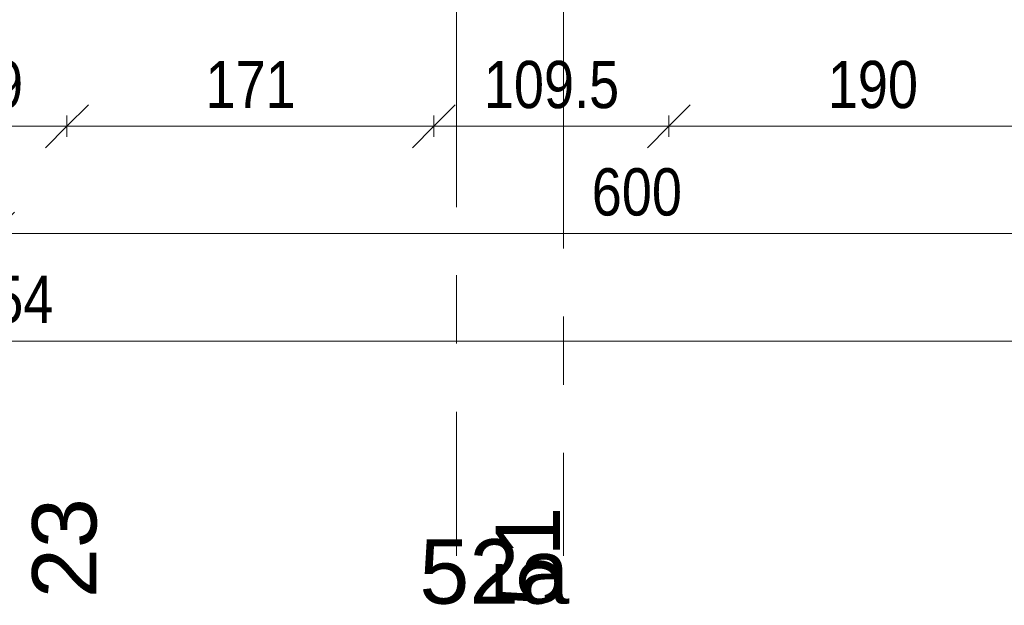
# Model space of a CAD drawing. Header units: centimetres. Extents: x -1737 to 22393, y -8842 to 3760.
# Tile 4 of 44: x 0 to 459, y 0 to 273. Entities that reach past the tile are written whole.
import ezdxf

# ---------------------------------------------------------------- set-up
doc = ezdxf.new("R2010")
doc.units = ezdxf.units.CM
doc.linetypes.add('Oś', pattern=[222.25, 127, -31.75, 31.75, -31.75])
for name, color, linetype, lineweight in [('A-ANNO-DIMS', 211, 'Continuous', 13), ('A-ANNO-DIMS-100', 211, 'Continuous', 13), ('S-GRID', 1, 'Continuous', 13), ('S-GRID-IDEN', 1, 'Continuous', 13)]:
    doc.layers.add(name, color=color, linetype=linetype, lineweight=lineweight)
doc.styles.add('Arial Narrow_1', font='ARIALN.TTF', dxfattribs={"height": 22})
doc.styles.add('Arial_1', font='arial.ttf', dxfattribs={"height": 30})
doc.dimstyles.new('Diagonal_1_100__0_1_', dxfattribs={"dimscale": 30.48, "dimtxt": 22.515481, "dimasz": 0.656168, "dimexe": 0.164042, "dimexo": 0.0625, "dimgap": 0.065617, "dimtad": 1, "dimdec": 1, "dimrnd": 0.1, "dimdsep": 46, "dimtxsty": 'Arial Narrow_1', "dimblk1": 'OBLIQUE', "dimblk2": 'OBLIQUE', "dimsah": 1, "dimcen": 0.09, "dimazin": 0, "dimtfac": 1, "dimtdec": 4, "dimtix": 1, "dimtmove": 0, "dimatfit": 3, "dimfxl": 0.164042, "dimfxlon": 1, "dimtvp": 1, "dimtolj": 1, "dimtzin": 0, "dimarcsym": 2})

# ---------------------------------------------------------------- blocks, each defined once
blk = doc.blocks.new('Pawilon F_rvt-1-3_piętro I __3_90 m_ - stan istniejący')
at = {"layer": 'S-GRID', "linetype": 'Oś'}
blk.add_line((253.38, 515.63), (253.38, 23.18), dxfattribs=at)
at = {"layer": 'S-GRID-IDEN', "insert": (221.07, 15.72), "char_height": 30, "width": 72.1, "attachment_point": 5, "line_spacing_factor": 0.936439, "style": 'Arial_1'}
blk.add_mtext('\\pxqc,t4.23333,8.46667,12.7,16.93333,21.16667,25.4,29.63333,33.86667,38.1,42.33333,46.56667,50.8,55.03333,59.26667,63.5,67.73333,71.96667,76.2,80.43333,84.66667,88.9,93.13333,97.36667,101.6,105.83333,110.06667,114.3,118.53333,122.76667,127,131.23333,135.46667;{52a}', dxfattribs=at)
blk = doc.blocks.new('Pawilon E_rvt-1-3_piętro I __3_90 m_ - stan istniejący')
at = {"layer": 'S-GRID', "linetype": 'Oś'}
blk.add_line((203.38, 534.83), (203.38, 23.18), dxfattribs=at)
at = {"layer": 'S-GRID-IDEN', "insert": (236.88, 22.85), "char_height": 30, "width": 48.3, "attachment_point": 5, "rotation": 90, "line_spacing_factor": 0.936439, "style": 'Arial_1'}
blk.add_mtext('\\pxqc,t4.23333,8.46667,12.7,16.93333,21.16667,25.4,29.63333,33.86667,38.1,42.33333,46.56667,50.8,55.03333,59.26667,63.5,67.73333,71.96667,76.2,80.43333,84.66667,88.9,93.13333,97.36667,101.6,105.83333,110.06667,114.3,118.53333,122.76667,127,131.23333,135.46667;{51}', dxfattribs=at)
blk = doc.blocks.new('DIMBLOCK18-3_piętro I __3_90 m_ - stan istniejący')
at = {"layer": 'A-ANNO-DIMS-100'}
for p, q in [((-12.62, 173.23), (-2.62, 183.23)), ((587.38, 173.23), (597.38, 183.23)), ((-12.62, 178.23), (-12.62, 168.23)), ((-12.62, 173.23), (-12.62, 178.23)), ((587.38, 178.23), (587.38, 168.23)), ((587.38, 173.23), (587.38, 178.23)), ((-12.62, 173.23), (-22.62, 163.23)), ((-12.62, 173.23), (587.38, 173.23)), ((587.38, 173.23), (577.38, 163.23))]:
    blk.add_line(p, q, dxfattribs=at)
at = {"layer": 'A-ANNO-DIMS-100', "color": 0, "insert": (266.47, 203.67), "char_height": 22, "width": 50.1774, "attachment_point": 1, "line_spacing_factor": 0.974696, "style": 'Arial Narrow_1'}
blk.add_mtext('600', dxfattribs=at)
blk = doc.blocks.new('_Oblique')
at = {"color": 0, "linetype": 'ByBlock', "lineweight": -2}
blk.add_line((-0.5, -0.5), (0.5, 0.5), dxfattribs=at)
blk = doc.blocks.new('DIMBLOCK215-3_piętro I __3_90 m_ - stan istniejący')
at = {"layer": 'A-ANNO-DIMS-100'}
for p, q in [((-1239.62, 123.23), (-1229.62, 133.23)), ((1214.38, 123.23), (1224.38, 133.23)), ((-1239.62, 128.23), (-1239.62, 118.23)), ((-1239.62, 123.23), (-1239.62, 128.23)), ((1214.38, 128.23), (1214.38, 118.23)), ((1214.38, 123.23), (1214.38, 128.23)), ((-1239.62, 123.23), (-1249.62, 113.23)), ((-1239.62, 123.23), (1214.38, 123.23)), ((1214.38, 123.23), (1204.38, 113.23))]:
    blk.add_line(p, q, dxfattribs=at)
at = {"layer": 'A-ANNO-DIMS-100', "color": 0, "insert": (-40.5, 153.67), "char_height": 22, "width": 66.9031, "attachment_point": 1, "line_spacing_factor": 0.974696, "style": 'Arial Narrow_1'}
blk.add_mtext('2454', dxfattribs=at)
blk = doc.blocks.new('DIMBLOCK220-3_piętro I __3_90 m_ - stan istniejący')
at = {"layer": 'A-ANNO-DIMS-100'}
for p, q in [((-47.12, 223.23), (-37.12, 233.23)), ((21.88, 223.23), (31.88, 233.23)), ((-47.12, 228.23), (-47.12, 218.23)), ((-47.12, 223.23), (-47.12, 228.23)), ((21.88, 228.23), (21.88, 218.23)), ((21.88, 223.23), (21.88, 228.23)), ((-47.12, 223.23), (-57.12, 213.23)), ((-47.12, 223.23), (21.88, 223.23)), ((21.88, 223.23), (11.88, 213.23))]:
    blk.add_line(p, q, dxfattribs=at)
at = {"layer": 'A-ANNO-DIMS-100', "color": 0, "insert": (-26.56, 253.67), "char_height": 22, "width": 33.4516, "attachment_point": 1, "line_spacing_factor": 0.974696, "style": 'Arial Narrow_1'}
blk.add_mtext('69', dxfattribs=at)
blk = doc.blocks.new('DIMBLOCK221-3_piętro I __3_90 m_ - stan istniejący')
at = {"layer": 'A-ANNO-DIMS-100'}
for p, q in [((21.88, 223.23), (31.88, 233.23)), ((192.88, 223.23), (202.88, 233.23)), ((21.88, 228.23), (21.88, 218.23)), ((21.88, 223.23), (21.88, 228.23)), ((192.88, 228.23), (192.88, 218.23)), ((192.88, 223.23), (192.88, 228.23)), ((21.88, 223.23), (11.88, 213.23)), ((21.88, 223.23), (192.88, 223.23)), ((192.88, 223.23), (182.88, 213.23))]:
    blk.add_line(p, q, dxfattribs=at)
at = {"layer": 'A-ANNO-DIMS-100', "color": 0, "insert": (86.47, 253.67), "char_height": 22, "width": 50.1774, "attachment_point": 1, "line_spacing_factor": 0.974696, "style": 'Arial Narrow_1'}
blk.add_mtext('171', dxfattribs=at)
blk = doc.blocks.new('DIMBLOCK222-3_piętro I __3_90 m_ - stan istniejący')
at = {"layer": 'A-ANNO-DIMS-100'}
for p, q in [((192.88, 223.23), (202.88, 233.23)), ((302.38, 223.23), (312.38, 233.23)), ((192.88, 228.23), (192.88, 218.23)), ((192.88, 223.23), (192.88, 228.23)), ((302.38, 228.23), (302.38, 218.23)), ((302.38, 223.23), (302.38, 228.23)), ((192.88, 223.23), (182.88, 213.23)), ((192.88, 223.23), (302.38, 223.23)), ((302.38, 223.23), (292.38, 213.23))]:
    blk.add_line(p, q, dxfattribs=at)
at = {"layer": 'A-ANNO-DIMS-100', "color": 0, "insert": (216.18, 253.67), "char_height": 22, "width": 75.4805, "attachment_point": 1, "line_spacing_factor": 0.974696, "style": 'Arial Narrow_1'}
blk.add_mtext('109.5', dxfattribs=at)
blk = doc.blocks.new('DIMBLOCK223-3_piętro I __3_90 m_ - stan istniejący')
at = {"layer": 'A-ANNO-DIMS-100'}
for p, q in [((302.38, 223.23), (312.38, 233.23)), ((492.38, 223.23), (502.38, 233.23)), ((302.38, 228.23), (302.38, 218.23)), ((302.38, 223.23), (302.38, 228.23)), ((492.38, 228.23), (492.38, 218.23)), ((492.38, 223.23), (492.38, 228.23)), ((302.38, 223.23), (292.38, 213.23)), ((302.38, 223.23), (492.38, 223.23)), ((492.38, 223.23), (482.38, 213.23))]:
    blk.add_line(p, q, dxfattribs=at)
at = {"layer": 'A-ANNO-DIMS-100', "color": 0, "insert": (376.47, 253.67), "char_height": 22, "width": 50.1774, "attachment_point": 1, "line_spacing_factor": 0.974696, "style": 'Arial Narrow_1'}
blk.add_mtext('190', dxfattribs=at)

msp = doc.modelspace()

# ---------------------------------------------------------------- block references
at = {"lineweight": 5}
for name in ['Pawilon E_rvt-1-3_piętro I __3_90 m_ - stan istniejący', 'Pawilon F_rvt-1-3_piętro I __3_90 m_ - stan istniejący']:
    msp.add_blockref(name, (0, 0), dxfattribs=at)

# ---------------------------------------------------------------- texts
at = {"layer": 'S-GRID-IDEN', "insert": (20.88, 26.79), "char_height": 30, "width": 48.3, "attachment_point": 5, "rotation": 90, "line_spacing_factor": 0.936439, "style": 'Arial_1'}
msp.add_mtext('\\pxqc,t4.23333,8.46667,12.7,16.93333,21.16667,25.4,29.63333,33.86667,38.1,42.33333,46.56667,50.8,55.03333,59.26667,63.5,67.73333,71.96667,76.2,80.43333,84.66667,88.9,93.13333,97.36667,101.6,105.83333,110.06667,114.3,118.53333,122.76667,127,131.23333,135.46667;{23}', dxfattribs=at)

# ---------------------------------------------------------------- dimensions: what is measured, and where the dimension line sits
at = {"layer": 'A-ANNO-DIMS'}
for base, p1, p2, override, picture, middle in [((21.88, 223.23), (-47.12, 228.23), (21.88, 228.23), {"dimpost": '<>', "dimfxl": 69}, 'DIMBLOCK220-3_piętro I __3_90 m_ - stan istniejący', (-12.62, 236.47)), ((192.88, 223.23), (21.88, 228.23), (192.88, 228.23), {"dimpost": '<>', "dimfxl": 171}, 'DIMBLOCK221-3_piętro I __3_90 m_ - stan istniejący', (107.38, 236.28)), ((302.38, 223.23), (192.88, 228.23), (302.38, 228.23), {"dimpost": '<>', "dimfxl": 109.5}, 'DIMBLOCK222-3_piętro I __3_90 m_ - stan istniejący', (247.63, 236.47)), ((492.38, 223.23), (302.38, 228.23), (492.38, 228.23), {"dimpost": '<>', "dimfxl": 190}, 'DIMBLOCK223-3_piętro I __3_90 m_ - stan istniejący', (397.38, 236.47)), ((587.38, 173.23), (-12.62, 178.23), (587.38, 178.23), {"dimpost": '<>', "dimfxl": 600}, 'DIMBLOCK18-3_piętro I __3_90 m_ - stan istniejący', (287.38, 186.47)), ((1214.38, 123.23), (-1239.62, 128.23), (1214.38, 128.23), {"dimpost": '<>', "dimfxl": 2454}, 'DIMBLOCK215-3_piętro I __3_90 m_ - stan istniejący', (-12.62, 136.47))]:
    dim = msp.add_linear_dim(base=base, p1=p1, p2=p2, angle=0, dimstyle='Diagonal_1_100__0_1_', override=override, dxfattribs=at)
    dim.commit()
    dim.dimension.update_dxf_attribs({"geometry": picture, "text_midpoint": middle})

doc.saveas('drawing.dxf')
